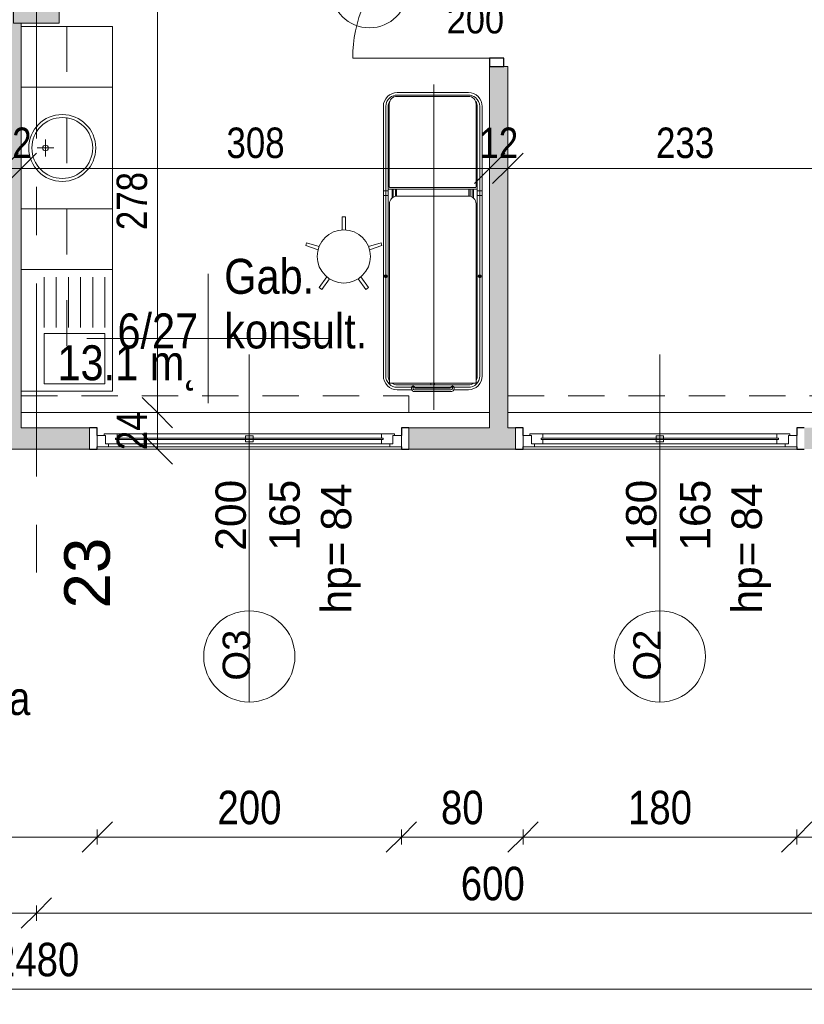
# Model space of a CAD drawing. Header units: centimetres. Extents: x -1631 to 21770, y -8842 to 3590.
# Tile 41 of 133: x -24 to 492, y -257 to 391. Entities that reach past the tile are written whole.
import ezdxf

# ---------------------------------------------------------------- set-up
doc = ezdxf.new("R2010")
doc.units = ezdxf.units.CM
for name, pattern in [('Dash', [60, 30, -30]), ('Oś', [222.25, 127, -31.75, 31.75, -31.75]), ('Ponad', [39.688, 23.813, -15.875])]:
    doc.linetypes.add(name, pattern=pattern)
for name, color, linetype, lineweight in [('A-ANNO-DIMS', 211, 'Continuous', 13), ('A-ANNO-DIMS-100', 211, 'Continuous', 13), ('A-ANNO-NOTE', 131, 'Continuous', 9), ('A-AREA-IDEN', 2, 'Continuous', 13), ('A-DETL-GENF', 92, 'Continuous', 9), ('A-DETL-MEDM', 33, 'Continuous', 13), ('A-DOOR', 31, 'Continuous', 13), ('A-FLOR-OVHD', 1, 'Ponad', 9), ('A-GENM', 13, 'Continuous', 9), ('A-GLAZ', 151, 'Continuous', 13), ('A-GLAZ-IDEN', 152, 'Continuous', 13), ('A-WALL', 113, 'Continuous', 13), ('A-WALL-PATT', 111, 'Continuous', 13), ('G-ANNO-TEXT', 231, 'Continuous', 13), ('I-FURN', 30, 'Continuous', 9), ('P-SANR-FIXT', 6, 'Continuous', 9), ('Q-SPCQ', 91, 'Continuous', 9), ('S-COLS', 52, 'Continuous', 13), ('S-GRID', 1, 'Continuous', 13), ('S-GRID-IDEN', 1, 'Continuous', 13)]:
    doc.layers.add(name, color=color, linetype=linetype, lineweight=lineweight)
doc.styles.add('Arial', font='arial.ttf', dxfattribs={"width": 0.9, "height": 18})
doc.styles.add('Arial Narrow', font='ARIALN.TTF', dxfattribs={"height": 22})
doc.styles.add('Arial Narrow_1', font='ARIALN.TTF', dxfattribs={"height": 22})
doc.styles.add('Arial Narrow_5', font='ARIALN.TTF', dxfattribs={"height": 20})
doc.styles.add('Arial_10', font='arial.ttf', dxfattribs={"height": 20})
doc.styles.add('Arial_11', font='arial.ttf', dxfattribs={"width": 0.85, "height": 23})
doc.styles.add('Arial_13', font='arial.ttf', dxfattribs={"height": 0.2})
doc.styles.add('Arial_7', font='arial.ttf', dxfattribs={"height": 30})
doc.styles.add('Arial_8', font='arial.ttf', dxfattribs={"height": 18})
doc.dimstyles.new('Diagonal_1_100__0_1_', dxfattribs={"dimscale": 30.48, "dimtxt": 22.515481, "dimasz": 0.656168, "dimexe": 0.164042, "dimexo": 0.0625, "dimgap": 0.065617, "dimtad": 1, "dimdec": 1, "dimrnd": 0.1, "dimdsep": 46, "dimtxsty": 'Arial Narrow_1', "dimblk1": 'OBLIQUE', "dimblk2": 'OBLIQUE', "dimsah": 1, "dimcen": 0.09, "dimazin": 0, "dimtfac": 1, "dimtdec": 4, "dimtix": 1, "dimtmove": 0, "dimatfit": 3, "dimfxl": 0, "dimtvp": 1, "dimtolj": 1, "dimtzin": 0, "dimarcsym": 0})
doc.dimstyles.new('Diagonal_1_100__0__wewnętrzne', dxfattribs={"dimscale": 30.48, "dimtxt": 20.468619, "dimasz": 0.656168, "dimexe": 0.164042, "dimexo": 0.0625, "dimgap": 0.032808, "dimtad": 1, "dimdec": 0, "dimdsep": 46, "dimtxsty": 'Arial Narrow_5', "dimblk1": 'OBLIQUE', "dimblk2": 'OBLIQUE', "dimsah": 1, "dimcen": 0.09, "dimazin": 0, "dimtfac": 1, "dimtdec": 4, "dimtix": 1, "dimtmove": 0, "dimatfit": 3, "dimfxl": 0, "dimtvp": 1, "dimtolj": 1, "dimtzin": 0, "dimarcsym": 0})

# ---------------------------------------------------------------- blocks, each defined once
blk = doc.blocks.new('M_Concrete-rengular-Column - 300 x 400mm-1795933-6_piętro IV __13_80 m_ - stan projektowany')
at = {"layer": 'S-COLS', "lineweight": 9}
blk.add_hatch(color=254, dxfattribs=at).paths.add_polyline_path([(15, -20), (15, 20), (-15, 20), (-15, -20)], flags=0)
for p, q in [((15, 20), (-15, 20)), ((-15, 20), (-15, -20)), ((15, -20), (15, 20)), ((-15, -20), (15, -20))]:
    blk.add_line(p, q, dxfattribs=at)
blk = doc.blocks.new('DRZWI 1S - automatyczna etykieta - Drzwi 90-2322410-6_piętro IV __13_80 m_ - stan projektowany')
at = {"layer": 'A-DETL-GENF'}
for p, q in [((-50.5, 3.5), (-45, 3.5)), ((-50.5, -6), (-50.5, 3.5)), ((-45, 3.5), (-45, -6)), ((45, 3.5), (50.5, 3.5)), ((45, -6), (45, 3.5)), ((50.5, 3.5), (50.5, -6)), ((-45, -6), (-50.5, -6)), ((50.5, -6), (45, -6))]:
    blk.add_line(p, q, dxfattribs=at)
at = {"layer": 'A-DETL-MEDM', "lineweight": 25}
for p, q in [((-50.5, -6), (-50.5, 3.5)), ((-50.5, 3.5), (-45, 3.5)), ((-45, 3.5), (-45, -6)), ((45, 3.5), (45, -6)), ((50.5, 3.5), (45, 3.5)), ((50.5, -6), (50.5, 3.5)), ((-45, -6), (-50.5, -6)), ((45, -6), (50.5, -6))]:
    blk.add_line(p, q, dxfattribs=at)
at = {"layer": 'A-DOOR'}
blk.add_line((45, -6), (45, -96), dxfattribs=at)
blk.add_arc((45, -6), 90, 180, 270, dxfattribs=at)
blk = doc.blocks.new('stół zabiegowy SZ-02 198x65 - stół zabiegowy SZ-02 198x65-V18-6_piętro IV __13_80 m_ - stan projektowany')
at = {"layer": 'Q-SPCQ'}
for p, q in [((74.99, 33.26), (-102.21, 33.26)), ((-36.68, 33.06), (-36.68, 30.26)), ((16.4, 33.26), (16.4, 30.06)), ((19.59, 33.26), (19.59, 30.06)), ((-107, -27.24), (-107, 28.76)), ((11.01, 29.26), (-106.5, 29.26)), ((74.99, 31.66), (-102.21, 31.66)), ((-102.21, 30.06), (74.99, 30.06)), ((20.59, 27.56), (14.77, 27.56)), ((20.59, 26.76), (15.34, 26.76)), ((20.59, -28.54), (20.59, 30.06)), ((21.58, 28.85), (21.58, -27.24)), ((76.59, 29.35), (22.08, 29.35)), ((23.59, 30.06), (23.59, 29.35)), ((64.59, 30.06), (64.59, 29.35)), ((67.59, 29.35), (67.59, 30.06)), ((-111.31, 24.16), (-111.31, 14.62)), ((-109.71, 24.16), (-109.71, 0.76)), ((-108.11, 24.16), (-108.11, -22.64)), ((15.89, 25.36), (20.59, 25.36)), ((16, 24.56), (20.59, 24.56)), ((16.01, -22.74), (16.01, 24.26)), ((81.59, -22.74), (81.59, 24.35)), ((82.49, 24.16), (82.49, -22.64)), ((84.09, 24.16), (84.09, -22.64)), ((-110.56, 14.76), (-109.71, 14.76)), ((-110.46, 13.66), (-109.11, 13.66)), ((-112.56, -11.24), (-112.56, 12.76)), ((-111.46, 12.66), (-111.46, -11.14)), ((-110.36, -10.84), (-110.36, 12.36)), ((-110.16, 12.56), (-109.71, 12.56)), ((-124.56, 0), (89.44, 0)), ((-109.71, 0.76), (-109.71, -22.64)), ((-108.11, 2.01), (-107, 2.01)), ((-108.11, -0.49), (-107, -0.49)), ((-110.46, -12.14), (-109.11, -12.14)), ((-110.16, -11.04), (-109.71, -11.04)), ((-111.31, -22.64), (-111.31, -13.09)), ((-110.56, -13.24), (-109.71, -13.24)), ((20.59, -25.24), (15.34, -25.24)), ((15.89, -23.84), (20.59, -23.84)), ((16, -23.04), (20.59, -23.04)), ((-106.5, -27.74), (11.01, -27.74)), ((-102.21, -28.54), (74.99, -28.54)), ((74.99, -30.14), (-102.21, -30.14)), ((74.99, -31.74), (-102.21, -31.74)), ((-36.68, -31.54), (-36.68, -28.74)), ((20.59, -26.04), (14.77, -26.04)), ((16.4, -31.74), (16.4, -28.54)), ((19.59, -31.74), (19.59, -28.54)), ((22.08, -27.74), (76.59, -27.74)), ((23.59, -28.54), (23.59, -27.82)), ((64.59, -28.54), (64.59, -27.82)), ((67.59, -27.82), (67.59, -28.54))]:
    blk.add_line(p, q, dxfattribs=at)
for centre, radius in [((-36.68, 31.66), 0.999), ((-36.68, 31.66), 0.727), ((-36.68, -30.14), 0.999), ((-36.68, -30.14), 0.727)]:
    blk.add_circle(centre, radius, dxfattribs=at)
for centre, radius, start, end in [((-102.21, 24.16), 9.1, 90, 180), ((74.99, 24.16), 9.1, 0, 90), ((-102.21, 24.16), 7.5, 90, 180), ((-102.21, 24.16), 5.9, 144.33019, 180), ((-106.5, 28.76), 0.5, 90, 180), ((-102.21, 24.16), 5.9, 90, 120.18467), ((11.01, 24.26), 5, 360, 90), ((22.08, 28.85), 0.5, 90, 180), ((74.99, 24.16), 7.5, 38.98915, 90), ((74.99, 24.16), 5.9, 55.77749, 90), ((76.59, 24.35), 5, 360, 90), ((74.99, 24.16), 7.5, 0, 38.75168), ((-110.56, 12.76), 2, 90, 180), ((-110.46, 12.66), 1, 90, 180), ((-109.95, 13.66), 1.13, 282.58342, 77.41658), ((-110.16, 12.36), 0.2, 90, 180), ((-110.56, -11.24), 2, 174.26083, 270), ((-110.46, -11.14), 1, 180, 270), ((-109.95, -12.14), 1.13, 282.58342, 77.41658), ((-102.21, -22.64), 9.1, 180, 270), ((-102.21, -22.64), 7.5, 180, 270), ((-102.21, -22.64), 5.9, 180, 215.66981), ((11.01, -22.74), 5, 270, 0), ((74.99, -22.64), 9.1, 270, 0), ((76.59, -22.74), 5, 270, 360), ((74.99, -22.64), 7.5, 321.24832, 0), ((-106.5, -27.24), 0.5, 180, 270), ((-102.21, -22.64), 5.9, 239.81533, 270), ((22.08, -27.24), 0.5, 180, 270), ((74.99, -22.64), 7.5, 270, 321.01085), ((74.99, -22.64), 5.9, 270, 304.22251)]:
    blk.add_arc(centre, radius, start, end, dxfattribs=at)
blk = doc.blocks.new('stołek obrotowy WG-03 śr_32cm - stołek obrotowy WG-03 śr_32cm-850736-6_piętro IV __13_80 m_ - stan projektowany')
at = {"layer": 'Q-SPCQ'}
for p, q in [((-1, 26.05), (-1.11, 17.46)), ((1, 26.05), (-1, 26.05)), ((1.11, 17.46), (1, 26.05)), ((-24.46, 9), (-25.08, 7.1)), ((-25.08, 7.1), (-16.95, 4.34)), ((-16.27, 6.45), (-24.46, 9)), ((24.46, 9), (16.27, 6.45)), ((16.95, 4.34), (25.08, 7.1)), ((25.08, 7.1), (24.46, 9)), ((-11.16, -13.48), (-16.12, -20.48)), ((-14.5, -21.66), (-9.37, -14.78)), ((9.37, -14.78), (14.5, -21.66)), ((16.12, -20.48), (11.16, -13.48)), ((-16.12, -20.48), (-14.5, -21.66)), ((14.5, -21.66), (16.12, -20.48))]:
    blk.add_line(p, q, dxfattribs=at)
blk.add_circle((0, 0), 17.5, dxfattribs=at)
blk = doc.blocks.new('Blat - Blat-2412019-6_piętro IV __13_80 m_ - stan projektowany')
at = {"layer": 'I-FURN', "linetype": 'Dash'}
for p, q in [((0, -30), (0, 0)), ((240, 0), (240, -30)), ((240, -30), (0, -30))]:
    blk.add_line(p, q, dxfattribs=at)
blk = doc.blocks.new('Blat - Blat-V4-6_piętro IV __13_80 m_ - stan projektowany')
at = {"layer": 'I-FURN'}
for p, q in [((0, -60), (0, 0)), ((80, 0), (80, -60)), ((80, -60), (0, -60))]:
    blk.add_line(p, q, dxfattribs=at)
blk = doc.blocks.new('Blat - Blat-2328140-6_piętro IV __13_80 m_ - stan projektowany')
at = {"layer": 'I-FURN'}
for p, q in [((0, -60), (0, 0)), ((40, 0), (40, -60)), ((40, -60), (0, -60))]:
    blk.add_line(p, q, dxfattribs=at)
blk = doc.blocks.new('umywalka okrągła d _44cm stal nierdzewna - Type 1-2178342-6_piętro IV __13_80 m_ - stan projektowany')
at = {"layer": 'P-SANR-FIXT'}
for p, q in [((12.5, 16.43), (12.5, 27.43)), ((7, 21.93), (18, 21.93))]:
    blk.add_line(p, q, dxfattribs=at)
for centre, radius in [((12.5, 33), 22), ((12.5, 33), 20), ((12.5, 21.93), 1.9)]:
    blk.add_circle(centre, radius, dxfattribs=at)
blk = doc.blocks.new('zlewozmywak jednokomorowy - Type 1-2430852-6_piętro IV __13_80 m_ - stan projektowany')
at = {"layer": 'A-GENM'}
for p, q in [((52.5, 66), (-27.5, 66)), ((-27.5, 66), (-27.5, 6)), ((52.5, 6), (52.5, 66)), ((10.5, 61), (-22.5, 61)), ((47.5, 61), (14.5, 61)), ((14.5, 61), (14.5, 21)), ((47.5, 21), (47.5, 61)), ((10.5, 53), (-22.5, 53)), ((10.5, 45), (-22.5, 45)), ((10.5, 37), (-22.5, 37)), ((10.5, 29), (-22.5, 29)), ((-22.5, 21), (10.5, 21)), ((14.5, 21), (47.5, 21))]:
    blk.add_line(p, q, dxfattribs=at)
blk = doc.blocks.new('Okno - automatyczna etykieta - 200x165 _projektowane_-2623157-6_piętro IV __13_80 m_ - stan projektowany')
at = {"layer": 'A-GLAZ'}
for p, q in [((-92.5, 5.5), (-100, 5.5)), ((-100, 5.5), (-100, -2)), ((-100, 5.5), (100, 5.5)), ((-87, 3.5), (-94.5, 3.5)), ((-94.5, 3.5), (-94.5, -2)), ((-94.5, -2), (-94.5, 3.5)), ((-94.5, 3.5), (-92.5, 3.5)), ((-92.5, 3.5), (-92.5, 5.5)), ((92.5, 5.5), (-92.5, 5.5)), ((88, 0.75), (-88, 0.75)), ((-88, 0.75), (-88, -0.25)), ((-88, -0.25), (-88, 0.75)), ((-88, 0.75), (-87, 0.75)), ((-87, 0.75), (-87, 3.5)), ((87, 3.5), (-87, 3.5)), ((2.5, 2.25), (-2.5, 2.25)), ((-2.5, 2.25), (-2.5, -1.75)), ((2.5, -1.75), (2.5, 2.25)), ((94.5, 3.5), (87, 3.5)), ((87, 3.5), (87, 0.75)), ((87, 0.75), (88, 0.75)), ((88, -0.25), (88, 0.75)), ((88, 0.75), (88, -0.25)), ((100, 5.5), (92.5, 5.5)), ((92.5, 5.5), (92.5, 3.5)), ((92.5, 3.5), (94.5, 3.5)), ((94.5, -2), (94.5, 3.5)), ((94.5, 3.5), (94.5, -2)), ((100, -2), (100, 5.5)), ((-100, -2), (-94.5, -2)), ((-94.5, -2), (-95.5, -2)), ((-95.5, -2), (-95.5, -3)), ((-95.5, -3), (-87, -3)), ((-88, -0.25), (88, -0.25)), ((-87, -0.25), (-88, -0.25)), ((-87, -3), (-87, -0.25)), ((87, -3), (-87, -3)), ((-2.5, -1.75), (2.5, -1.75)), ((87, -0.25), (87, -3)), ((88, -0.25), (87, -0.25)), ((87, -3), (95.5, -3)), ((95.5, -2), (94.5, -2)), ((94.5, -2), (100, -2)), ((95.5, -3), (95.5, -2))]:
    blk.add_line(p, q, dxfattribs=at)
blk = doc.blocks.new('Okno - automatyczna etykieta - 180x165 _projektowane_-2627857-6_piętro IV __13_80 m_ - stan projektowany')
at = {"layer": 'A-GLAZ'}
for p, q in [((-82.5, 5.5), (-90, 5.5)), ((-90, 5.5), (-90, -2)), ((-90, 5.5), (90, 5.5)), ((-77, 3.5), (-84.5, 3.5)), ((-84.5, 3.5), (-84.5, -2)), ((-84.5, -2), (-84.5, 3.5)), ((-84.5, 3.5), (-82.5, 3.5)), ((-82.5, 3.5), (-82.5, 5.5)), ((82.5, 5.5), (-82.5, 5.5)), ((78, 0.75), (-78, 0.75)), ((-78, 0.75), (-78, -0.25)), ((-78, -0.25), (-78, 0.75)), ((-78, 0.75), (-77, 0.75)), ((-77, 0.75), (-77, 3.5)), ((77, 3.5), (-77, 3.5)), ((2.5, 2.25), (-2.5, 2.25)), ((-2.5, 2.25), (-2.5, -1.75)), ((2.5, -1.75), (2.5, 2.25)), ((84.5, 3.5), (77, 3.5)), ((77, 3.5), (77, 0.75)), ((77, 0.75), (78, 0.75)), ((78, -0.25), (78, 0.75)), ((78, 0.75), (78, -0.25)), ((90, 5.5), (82.5, 5.5)), ((82.5, 5.5), (82.5, 3.5)), ((82.5, 3.5), (84.5, 3.5)), ((84.5, -2), (84.5, 3.5)), ((84.5, 3.5), (84.5, -2)), ((90, -2), (90, 5.5)), ((-90, -2), (-84.5, -2)), ((-84.5, -2), (-85.5, -2)), ((-85.5, -2), (-85.5, -3)), ((-85.5, -3), (-77, -3)), ((-78, -0.25), (78, -0.25)), ((-77, -0.25), (-78, -0.25)), ((-77, -3), (-77, -0.25)), ((77, -3), (-77, -3)), ((-2.5, -1.75), (2.5, -1.75)), ((77, -0.25), (77, -3)), ((78, -0.25), (77, -0.25)), ((77, -3), (85.5, -3)), ((85.5, -2), (84.5, -2)), ((84.5, -2), (90, -2)), ((85.5, -3), (85.5, -2))]:
    blk.add_line(p, q, dxfattribs=at)
blk = doc.blocks.new('DIMBLOCK1-6_piętro IV __13_80 m_ - stan projektowany')
at = {"layer": 'A-ANNO-DIMS-100', "transparency": 16777216}
for p, q in [((-1252.62, -246.77), (-1242.62, -236.77)), ((1227.38, -246.77), (1237.38, -236.77)), ((-1252.62, -241.77), (-1252.62, -251.77)), ((-1252.62, -246.77), (-1252.62, -241.77)), ((1227.38, -241.77), (1227.38, -251.77)), ((1227.38, -246.77), (1227.38, -241.77)), ((-1252.62, -246.77), (-1262.62, -256.77)), ((-1252.62, -246.77), (1227.38, -246.77)), ((1227.38, -246.77), (1217.38, -256.77))]:
    blk.add_line(p, q, dxfattribs=at)
at = {"layer": 'A-ANNO-DIMS-100', "color": 0, "transparency": 16777216, "insert": (-40.5, -216.33), "char_height": 22, "width": 66.9031, "attachment_point": 1, "line_spacing_factor": 0.974696, "style": 'Arial Narrow_1'}
blk.add_mtext('2480', dxfattribs=at)
blk = doc.blocks.new('_Oblique')
at = {"color": 0, "linetype": 'ByBlock', "lineweight": -2}
blk.add_line((-0.5, -0.5), (0.5, 0.5), dxfattribs=at)
blk = doc.blocks.new('DIMBLOCK4-6_piętro IV __13_80 m_ - stan projektowany')
at = {"layer": 'A-ANNO-DIMS-100', "transparency": 16777216}
for p, q in [((-12.62, -196.77), (-2.62, -186.77)), ((587.38, -196.77), (597.38, -186.77)), ((-12.62, -191.77), (-12.62, -201.77)), ((-12.62, -196.77), (-12.62, -191.77)), ((587.38, -191.77), (587.38, -201.77)), ((587.38, -196.77), (587.38, -191.77)), ((-12.62, -196.77), (-22.62, -206.77)), ((587.38, -196.77), (-12.62, -196.77)), ((587.38, -196.77), (577.38, -206.77))]:
    blk.add_line(p, q, dxfattribs=at)
at = {"layer": 'A-ANNO-DIMS-100', "color": 0, "transparency": 16777216, "insert": (266.47, -166.33), "char_height": 22, "width": 50.1774, "attachment_point": 1, "line_spacing_factor": 0.974696, "style": 'Arial Narrow_1'}
blk.add_mtext('600', dxfattribs=at)
blk = doc.blocks.new('DIMBLOCK5-6_piętro IV __13_80 m_ - stan projektowany')
at = {"layer": 'A-ANNO-DIMS-100', "transparency": 16777216}
for p, q in [((-612.62, -196.77), (-602.62, -186.77)), ((-12.62, -196.77), (-2.62, -186.77)), ((-612.62, -191.77), (-612.62, -201.77)), ((-612.62, -196.77), (-612.62, -191.77)), ((-12.62, -191.77), (-12.62, -201.77)), ((-12.62, -196.77), (-12.62, -191.77)), ((-612.62, -196.77), (-622.62, -206.77)), ((-12.62, -196.77), (-612.62, -196.77)), ((-12.62, -196.77), (-22.62, -206.77))]:
    blk.add_line(p, q, dxfattribs=at)
at = {"layer": 'A-ANNO-DIMS-100', "color": 0, "transparency": 16777216, "insert": (-333.53, -166.33), "char_height": 22, "width": 50.1774, "attachment_point": 1, "line_spacing_factor": 0.974696, "style": 'Arial Narrow_1'}
blk.add_mtext('600', dxfattribs=at)
blk = doc.blocks.new('DIMBLOCK94-6_piętro IV __13_80 m_ - stan projektowany')
at = {"layer": 'A-ANNO-DIMS-100', "transparency": 16777216}
for p, q in [((297.38, 292.9), (307.38, 302.9)), ((297.38, 287.9), (297.38, 297.9)), ((530.38, 292.9), (540.38, 302.9)), ((530.38, 287.9), (530.38, 297.9)), ((297.38, 292.9), (287.38, 282.9)), ((530.38, 292.9), (297.38, 292.9)), ((297.38, 292.9), (297.38, 287.9)), ((530.38, 292.9), (520.38, 282.9)), ((530.38, 292.9), (530.38, 287.9))]:
    blk.add_line(p, q, dxfattribs=at)
at = {"layer": 'A-ANNO-DIMS-100', "color": 0, "transparency": 16777216, "insert": (394.87, 319.75), "char_height": 20, "width": 45.6158, "attachment_point": 1, "line_spacing_factor": 0.974696, "style": 'Arial Narrow_5'}
blk.add_mtext('233', dxfattribs=at)
blk = doc.blocks.new('DIMBLOCK95-6_piętro IV __13_80 m_ - stan projektowany')
at = {"layer": 'A-ANNO-DIMS-100', "transparency": 16777216}
for p, q in [((285.38, 292.9), (295.38, 302.9)), ((285.38, 287.9), (285.38, 297.9)), ((297.38, 292.9), (307.38, 302.9)), ((297.38, 287.9), (297.38, 297.9)), ((285.38, 292.9), (275.38, 282.9)), ((297.38, 292.9), (285.38, 292.9)), ((285.38, 292.9), (285.38, 287.9)), ((297.38, 292.9), (287.38, 282.9)), ((297.38, 292.9), (297.38, 287.9))]:
    blk.add_line(p, q, dxfattribs=at)
at = {"layer": 'A-ANNO-DIMS-100', "color": 0, "transparency": 16777216, "insert": (278.71, 319.75), "char_height": 20, "width": 30.4105, "attachment_point": 1, "line_spacing_factor": 0.974696, "style": 'Arial Narrow_5'}
blk.add_mtext('12', dxfattribs=at)
blk = doc.blocks.new('DIMBLOCK96-6_piętro IV __13_80 m_ - stan projektowany')
at = {"layer": 'A-ANNO-DIMS-100', "transparency": 16777216}
for p, q in [((-22.62, 292.9), (-12.62, 302.9)), ((-22.62, 287.9), (-22.62, 297.9)), ((285.38, 292.9), (295.38, 302.9)), ((285.38, 287.9), (285.38, 297.9)), ((-22.62, 292.9), (-32.62, 282.9)), ((285.38, 292.9), (-22.62, 292.9)), ((-22.62, 292.9), (-22.62, 287.9)), ((285.38, 292.9), (275.38, 282.9)), ((285.38, 292.9), (285.38, 287.9))]:
    blk.add_line(p, q, dxfattribs=at)
at = {"layer": 'A-ANNO-DIMS-100', "color": 0, "transparency": 16777216, "insert": (112.37, 319.75), "char_height": 20, "width": 45.6158, "attachment_point": 1, "line_spacing_factor": 0.974696, "style": 'Arial Narrow_5'}
blk.add_mtext('308', dxfattribs=at)
blk = doc.blocks.new('DIMBLOCK97-6_piętro IV __13_80 m_ - stan projektowany')
at = {"layer": 'A-ANNO-DIMS-100', "transparency": 16777216}
for p, q in [((-34.62, 292.9), (-24.62, 302.9)), ((-34.62, 287.9), (-34.62, 297.9)), ((-22.62, 292.9), (-12.62, 302.9)), ((-22.62, 287.9), (-22.62, 297.9)), ((-34.62, 292.9), (-44.62, 282.9)), ((-22.62, 292.9), (-34.62, 292.9)), ((-34.62, 292.9), (-34.62, 287.9)), ((-22.62, 292.9), (-32.62, 282.9)), ((-22.62, 292.9), (-22.62, 287.9))]:
    blk.add_line(p, q, dxfattribs=at)
at = {"layer": 'A-ANNO-DIMS-100', "color": 0, "transparency": 16777216, "insert": (-41.29, 319.75), "char_height": 20, "width": 30.4105, "attachment_point": 1, "line_spacing_factor": 0.974696, "style": 'Arial Narrow_5'}
blk.add_mtext('12', dxfattribs=at)
blk = doc.blocks.new('DIMBLOCK160-6_piętro IV __13_80 m_ - stan projektowany')
at = {"layer": 'A-ANNO-DIMS-100', "transparency": 16777216}
for p, q in [((66.98, 132.33), (56.98, 142.33)), ((61.98, 132.33), (71.98, 132.33)), ((66.98, 132.33), (61.98, 132.33)), ((66.98, 108.33), (66.98, 132.33)), ((66.98, 132.33), (76.98, 122.33)), ((66.98, 108.33), (56.98, 118.33)), ((61.98, 108.33), (71.98, 108.33)), ((66.98, 108.33), (61.98, 108.33)), ((66.98, 108.33), (76.98, 98.33))]:
    blk.add_line(p, q, dxfattribs=at)
at = {"layer": 'A-ANNO-DIMS-100', "color": 0, "transparency": 16777216, "insert": (40.13, 107.65), "char_height": 20, "width": 30.4105, "attachment_point": 1, "rotation": 90, "line_spacing_factor": 0.974696, "style": 'Arial Narrow_5'}
blk.add_mtext('24', dxfattribs=at)
blk = doc.blocks.new('DIMBLOCK161-6_piętro IV __13_80 m_ - stan projektowany')
at = {"layer": 'A-ANNO-DIMS-100', "transparency": 16777216}
for p, q in [((66.98, 410.33), (56.98, 420.33)), ((71.98, 410.33), (61.98, 410.33)), ((66.98, 132.33), (66.98, 410.33)), ((66.98, 410.33), (76.98, 400.33)), ((66.98, 410.33), (71.98, 410.33)), ((66.98, 132.33), (56.98, 142.33)), ((61.98, 132.33), (71.98, 132.33)), ((66.98, 132.33), (61.98, 132.33)), ((66.98, 132.33), (76.98, 122.33))]:
    blk.add_line(p, q, dxfattribs=at)
at = {"layer": 'A-ANNO-DIMS-100', "color": 0, "transparency": 16777216, "insert": (40.13, 252.32), "char_height": 20, "width": 45.6158, "attachment_point": 1, "rotation": 90, "line_spacing_factor": 0.974696, "style": 'Arial Narrow_5'}
blk.add_mtext('278', dxfattribs=at)
blk = doc.blocks.new('METKA_POMIESZCZENIA2 - Rozbudowana krótka - bez ramki-2403173-6_piętro IV __13_80 m_ - stan projektowany')
at = {"layer": 'A-AREA-IDEN'}
for p, q in [((0, 0.425), (0, 0)), ((0.0976, 0), (-0.8, 0)), ((-0.8, 0), (0.8, 0)), ((0, 0), (0, -0.425))]:
    blk.add_line(p, q, dxfattribs=at)
blk = doc.blocks.new('DIMBLOCK250-6_piętro IV __13_80 m_ - stan projektowany')
at = {"layer": 'A-ANNO-DIMS-100', "transparency": 16777216}
for p, q in [((487.38, -146.77), (497.38, -136.77)), ((487.38, -141.77), (487.38, -151.77)), ((487.38, -146.77), (487.38, -141.77)), ((966.38, -146.77), (976.38, -136.77)), ((966.38, -141.77), (966.38, -151.77)), ((966.38, -146.77), (966.38, -141.77)), ((487.38, -146.77), (477.38, -156.77)), ((966.38, -146.77), (487.38, -146.77)), ((966.38, -146.77), (956.38, -156.77))]:
    blk.add_line(p, q, dxfattribs=at)
at = {"layer": 'A-ANNO-DIMS-100', "color": 0, "transparency": 16777216, "insert": (705.97, -116.33), "char_height": 22, "width": 50.1774, "attachment_point": 1, "line_spacing_factor": 0.974696, "style": 'Arial Narrow_1'}
blk.add_mtext('479', dxfattribs=at)
blk = doc.blocks.new('DIMBLOCK251-6_piętro IV __13_80 m_ - stan projektowany')
at = {"layer": 'A-ANNO-DIMS-100', "transparency": 16777216}
for p, q in [((307.38, -146.77), (317.38, -136.77)), ((307.38, -141.77), (307.38, -151.77)), ((307.38, -146.77), (307.38, -141.77)), ((487.38, -146.77), (497.38, -136.77)), ((487.38, -141.77), (487.38, -151.77)), ((487.38, -146.77), (487.38, -141.77)), ((307.38, -146.77), (297.38, -156.77)), ((487.38, -146.77), (307.38, -146.77)), ((487.38, -146.77), (477.38, -156.77))]:
    blk.add_line(p, q, dxfattribs=at)
at = {"layer": 'A-ANNO-DIMS-100', "color": 0, "transparency": 16777216, "insert": (376.47, -116.33), "char_height": 22, "width": 50.1774, "attachment_point": 1, "line_spacing_factor": 0.974696, "style": 'Arial Narrow_1'}
blk.add_mtext('180', dxfattribs=at)
blk = doc.blocks.new('DIMBLOCK252-6_piętro IV __13_80 m_ - stan projektowany')
at = {"layer": 'A-ANNO-DIMS-100', "transparency": 16777216}
for p, q in [((227.38, -146.77), (237.38, -136.77)), ((227.38, -141.77), (227.38, -151.77)), ((227.38, -146.77), (227.38, -141.77)), ((307.38, -146.77), (317.38, -136.77)), ((307.38, -141.77), (307.38, -151.77)), ((307.38, -146.77), (307.38, -141.77)), ((227.38, -146.77), (217.38, -156.77)), ((307.38, -146.77), (227.38, -146.77)), ((307.38, -146.77), (297.38, -156.77))]:
    blk.add_line(p, q, dxfattribs=at)
at = {"layer": 'A-ANNO-DIMS-100', "color": 0, "transparency": 16777216, "insert": (253.44, -116.33), "char_height": 22, "width": 33.4516, "attachment_point": 1, "line_spacing_factor": 0.974696, "style": 'Arial Narrow_1'}
blk.add_mtext('80', dxfattribs=at)
blk = doc.blocks.new('DIMBLOCK253-6_piętro IV __13_80 m_ - stan projektowany')
at = {"layer": 'A-ANNO-DIMS-100', "transparency": 16777216}
for p, q in [((27.38, -146.77), (37.38, -136.77)), ((27.38, -141.77), (27.38, -151.77)), ((27.38, -146.77), (27.38, -141.77)), ((227.38, -146.77), (237.38, -136.77)), ((227.38, -141.77), (227.38, -151.77)), ((227.38, -146.77), (227.38, -141.77)), ((27.38, -146.77), (17.38, -156.77)), ((227.38, -146.77), (27.38, -146.77)), ((227.38, -146.77), (217.38, -156.77))]:
    blk.add_line(p, q, dxfattribs=at)
at = {"layer": 'A-ANNO-DIMS-100', "color": 0, "transparency": 16777216, "insert": (106.47, -116.33), "char_height": 22, "width": 50.1774, "attachment_point": 1, "line_spacing_factor": 0.974696, "style": 'Arial Narrow_1'}
blk.add_mtext('200', dxfattribs=at)
blk = doc.blocks.new('DIMBLOCK254-6_piętro IV __13_80 m_ - stan projektowany')
at = {"layer": 'A-ANNO-DIMS-100', "transparency": 16777216}
for p, q in [((-332.62, -146.77), (-322.62, -136.77)), ((-332.62, -141.77), (-332.62, -151.77)), ((-332.62, -146.77), (-332.62, -141.77)), ((27.38, -146.77), (37.38, -136.77)), ((27.38, -141.77), (27.38, -151.77)), ((27.38, -146.77), (27.38, -141.77)), ((-332.62, -146.77), (-342.62, -156.77)), ((27.38, -146.77), (-332.62, -146.77)), ((27.38, -146.77), (17.38, -156.77))]:
    blk.add_line(p, q, dxfattribs=at)
at = {"layer": 'A-ANNO-DIMS-100', "color": 0, "transparency": 16777216, "insert": (-173.53, -116.33), "char_height": 22, "width": 50.1774, "attachment_point": 1, "line_spacing_factor": 0.974696, "style": 'Arial Narrow_1'}
blk.add_mtext('360', dxfattribs=at)
blk = doc.blocks.new('Okno_LD_typ 100 - metka _ wys_parapetu-2491833-6_piętro IV __13_80 m_ - stan projektowany')
at = {"layer": 'A-GLAZ-IDEN'}
blk.add_line((0, 1.8925), (0, -0.3919), dxfattribs=at)
blk.add_circle((0, -0.0919), 0.3, dxfattribs=at)
at = {"layer": 'A-GLAZ-IDEN', "insert": (0.4711, 0.6634), "char_height": 0.2, "width": 0.48783, "attachment_point": 3, "rotation": 90, "line_spacing_factor": 0.936439, "style": 'Arial_13', "bg_fill": 3, "box_fill_scale": 1.25, "bg_fill_color": 256, "bg_fill_true_color": 13158600, "bg_fill_transparency": 0}
blk.add_mtext('\\pt1.27,2.54,3.81,5.08,6.35,7.62,8.89,10.16,11.43,12.7,13.97,15.24,16.51,17.78,19.05,20.32,21.59,22.86,24.13,25.4,26.67,27.94,29.21,30.48,31.75,33.02,34.29,35.56,36.83,38.1,39.37,40.64;hp= ', dxfattribs=at)

msp = doc.modelspace()

# ---------------------------------------------------------------- hatches: boundary and pattern name
at = {"layer": 'A-WALL-PATT'}
h = msp.add_hatch(color=9, dxfattribs=at)
h.paths.add_polyline_path([(-22.62, 122.33), (-22.62, 388.33), (-27.62, 388.33), (-27.62, 428.33), (-22.62, 428.33), (-22.62, 465.83), (-34.62, 465.83), (-34.62, 122.33)], flags=0)
h.paths.add_polyline_path([(-34.62, 566.83), (-22.62, 566.83), (-22.62, 873.33), (-27.62, 873.33), (-27.62, 903.33), (-22.62, 903.33), (-22.62, 908.33), (-34.62, 908.33), (-34.62, 625.33)], flags=0)
h = msp.add_hatch(color=9, dxfattribs=at)
h.paths.add_polyline_path([(297.38, 122.33), (297.38, 359.83), (285.38, 359.83), (285.38, 122.33)], flags=0)
h.paths.add_polyline_path([(294.88, 460.83), (297.38, 460.83), (297.38, 466.83), (285.38, 466.83), (285.38, 460.83)], flags=0)
h.paths.add_polyline_path([(297.38, 567.83), (297.38, 684.83), (285.38, 684.83), (285.38, 567.83), (294.88, 567.83)], flags=0)
h.paths.add_polyline_path([(285.38, 785.83), (297.38, 785.83), (297.38, 797.33), (285.38, 797.33), (285.38, 788.28)], flags=0)
h = msp.add_hatch(color=9, dxfattribs=at)
h.paths.add_polyline_path([(-537.36, 108.33), (-532.62, 108.33), (-532.62, 122.33), (-552.62, 122.33), (-552.62, 108.33)], flags=0)
h.paths.add_polyline_path([(-327.62, 108.33), (-257.62, 108.33), (-257.62, 122.33), (-327.62, 122.33)], flags=0)
h.paths.add_polyline_path([(-47.62, 108.33), (22.38, 108.33), (22.38, 122.33), (-47.62, 122.33)], flags=0)
h.paths.add_polyline_path([(232.38, 108.33), (302.38, 108.33), (302.38, 122.33), (232.38, 122.33)], flags=0)
h.paths.add_polyline_path([(492.38, 108.33), (527.38, 108.33), (527.38, 122.33), (492.38, 122.33)], flags=0)

# ---------------------------------------------------------------- linework, layer by layer
at = {"layer": 'A-ANNO-NOTE', "lineweight": 13}
msp.add_circle((206.38, 410.33), 25, dxfattribs=at)
at = {"layer": 'A-FLOR-OVHD'}
for p, q in [((-22.62, 143.33), (232.38, 143.33)), ((232.38, 132.33), (232.38, 143.33)), ((297.38, 143.33), (527.38, 143.33))]:
    msp.add_line(p, q, dxfattribs=at)
at = {"layer": 'A-WALL', "lineweight": 9}
for p, q in [((-22.62, 122.33), (-22.62, 388.33)), ((285.38, 359.83), (285.38, 122.33)), ((297.38, 359.83), (294.88, 359.83)), ((297.38, 122.33), (297.38, 359.83)), ((-22.62, 132.33), (285.38, 132.33)), ((297.38, 132.33), (530.38, 132.33)), ((22.38, 122.33), (-22.62, 122.33)), ((285.38, 122.33), (232.38, 122.33)), ((302.38, 122.33), (297.38, 122.33)), ((-47.62, 108.33), (22.38, 108.33)), ((227.38, 108.33), (27.38, 108.33)), ((232.38, 108.33), (302.38, 108.33)), ((487.38, 108.33), (307.38, 108.33))]:
    msp.add_line(p, q, dxfattribs=at)
at = {"layer": 'A-WALL'}
for p, q in [((22.38, 108.33), (22.38, 122.33)), ((232.38, 122.33), (232.38, 108.33)), ((302.38, 108.33), (302.38, 122.33))]:
    msp.add_line(p, q, dxfattribs=at)
at = {"layer": 'A-WALL', "color": 7, "lineweight": 25}
for p, q in [((27.38, 122.33), (22.38, 122.33)), ((27.38, 117.33), (27.38, 122.33)), ((232.38, 122.33), (227.38, 122.33)), ((227.38, 122.33), (227.38, 117.33)), ((307.38, 122.33), (302.38, 122.33)), ((307.38, 117.33), (307.38, 122.33)), ((492.38, 122.33), (487.38, 122.33)), ((487.38, 122.33), (487.38, 117.33)), ((22.38, 108.33), (27.38, 108.33)), ((27.38, 108.33), (27.38, 109.83)), ((227.38, 109.83), (227.38, 108.33)), ((227.38, 108.33), (232.38, 108.33)), ((302.38, 108.33), (307.38, 108.33)), ((307.38, 108.33), (307.38, 109.83)), ((487.38, 109.83), (487.38, 108.33)), ((487.38, 108.33), (492.38, 108.33))]:
    msp.add_line(p, q, dxfattribs=at)
at = {"layer": 'S-GRID', "linetype": 'Oś'}
msp.add_line((-12.62, 2884.27), (-12.62, 27.13), dxfattribs=at)

# ---------------------------------------------------------------- block references
at = {"layer": 'A-AREA-IDEN', "xscale": 99.99999999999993, "yscale": 99.99999999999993, "zscale": 99.99999999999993}
msp.add_blockref('METKA_POMIESZCZENIA2 - Rozbudowana krótka - bez ramki-2403173-6_piętro IV __13_80 m_ - stan projektowany', (100.43, 180.98), dxfattribs=at)
at = {"layer": 'A-DOOR', "rotation": 269.9999999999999}
msp.add_blockref('DRZWI 1S - automatyczna etykieta - Drzwi 90-2322410-6_piętro IV __13_80 m_ - stan projektowany', (291.38, 410.33), dxfattribs=at)
at = {"layer": 'A-GENM', "rotation": 269.9999999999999}
msp.add_blockref('zlewozmywak jednokomorowy - Type 1-2430852-6_piętro IV __13_80 m_ - stan projektowany', (-28.62, 198.83), dxfattribs=at)
at = {"layer": 'A-GLAZ', "rotation": 180}
for name, p in [('Okno - automatyczna etykieta - 200x165 _projektowane_-2623157-6_piętro IV __13_80 m_ - stan projektowany', (127.38, 115.33)), ('Okno - automatyczna etykieta - 180x165 _projektowane_-2627857-6_piętro IV __13_80 m_ - stan projektowany', (397.38, 115.33))]:
    msp.add_blockref(name, p, dxfattribs=at)
at = {"layer": 'I-FURN', "linetype": 'Dash', "rotation": 90.00000000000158}
msp.add_blockref('Blat - Blat-2412019-6_piętro IV __13_80 m_ - stan projektowany', (-22.62, 146.33), dxfattribs=at)
at = {"layer": 'I-FURN', "rotation": 90.00000000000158}
for name, p in [('Blat - Blat-2328140-6_piętro IV __13_80 m_ - stan projektowany', (-22.62, 346.33)), ('Blat - Blat-V4-6_piętro IV __13_80 m_ - stan projektowany', (-22.62, 266.33)), ('Blat - Blat-2328140-6_piętro IV __13_80 m_ - stan projektowany', (-22.62, 226.33)), ('Blat - Blat-V4-6_piętro IV __13_80 m_ - stan projektowany', (-22.62, 146.33))]:
    msp.add_blockref(name, p, dxfattribs=at)
at = {"layer": 'P-SANR-FIXT', "rotation": 269.9999999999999}
msp.add_blockref('umywalka okrągła d _44cm stal nierdzewna - Type 1-2178342-6_piętro IV __13_80 m_ - stan projektowany', (-28.62, 318.83), dxfattribs=at)
at = {"layer": 'Q-SPCQ', "rotation": 90.00000000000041}
msp.add_blockref('stół zabiegowy SZ-02 198x65 - stół zabiegowy SZ-02 198x65-V18-6_piętro IV __13_80 m_ - stan projektowany', (248.79, 258.67), dxfattribs=at)
at = {"layer": 'Q-SPCQ'}
msp.add_blockref('stołek obrotowy WG-03 śr_32cm - stołek obrotowy WG-03 śr_32cm-850736-6_piętro IV __13_80 m_ - stan projektowany', (189.55, 235.03), dxfattribs=at)
at = {"layer": 'S-COLS', "lineweight": 9}
msp.add_blockref('M_Concrete-rengular-Column - 300 x 400mm-1795933-6_piętro IV __13_80 m_ - stan projektowany', (-12.62, 408.33), dxfattribs=at)

# ---------------------------------------------------------------- texts
at = {"layer": 'A-ANNO-NOTE', "lineweight": 211, "insert": (276.05, 390.56), "char_height": 18, "width": 38.07, "attachment_point": 5, "line_spacing_factor": 0.936439, "style": 'Arial'}
msp.add_mtext('\\pt114.3,228.6,342.9,457.2,571.5,685.8,800.1,914.4,1028.7,1143,1257.3,1371.6,1485.9,1600.2,1714.5,1828.8,1943.1,2057.4,2171.7,2286,2400.3,2514.6,2628.9,2743.2,2857.5,2971.8,3086.1,3200.4,3314.7,3429,3543.3,3657.6;200', dxfattribs=at)
at = {"layer": 'A-AREA-IDEN', "char_height": 23, "line_spacing_factor": 0.936439, "style": 'Arial_11'}
for s, insert, width, attachment_point in [('\\pt84.99995,169.9999,255.00008,340.00003,424.99998,509.99993,595.00011,680.00006,765.00001,849.99996,934.99991,1020.00009,1105.00004,1189.99999,1274.99994,1359.99989,1445.00007,1530.00002,1614.99997,1699.99992,1785.0001,1870.00005,1955,2039.99995,2124.9999,2210.00008,2295.00003,2379.99998,2464.99993,2550.00011,2635.00006,2720.00001;Gab.\\Pkonsult.', (110.86, 174.2), 93.33, 7), ('\\pt84.99995,169.9999,255.00008,340.00003,424.99998,509.99993,595.00011,680.00006,765.00001,849.99996,934.99991,1020.00009,1105.00004,1189.99999,1274.99994,1359.99989,1445.00007,1530.00002,1614.99997,1699.99992,1785.0001,1870.00005,1955,2039.99995,2124.9999,2210.00008,2295.00003,2379.99998,2464.99993,2550.00011,2635.00006,2720.00001;6/27', (93.78, 174.2), 52.87, 9), ('\\pt84.99995,169.9999,255.00008,340.00003,424.99998,509.99993,595.00011,680.00006,765.00001,849.99996,934.99991,1020.00009,1105.00004,1189.99999,1274.99994,1359.99989,1445.00007,1530.00002,1614.99997,1699.99992,1785.0001,1870.00005,1955,2039.99995,2124.9999,2210.00008,2295.00003,2379.99998,2464.99993,2550.00011,2635.00006,2720.00001;13.1 m˛', (93.78, 176.59), 91.63, 3)]:
    msp.add_mtext(s, dxfattribs=dict(at, insert=insert, width=width, attachment_point=attachment_point))
at = {"layer": 'G-ANNO-TEXT', "color": 1, "insert": (-309.4, 25.09), "char_height": 22, "width": 344.6, "attachment_point": 1, "line_spacing_factor": 0.949189, "style": 'Arial Narrow'}
msp.add_mtext('\\pt127.00006,253.9999,380.99996,508.00002,635.00008,761.99992,888.99998,1016.00004,1143.0001,1269.99994,1397,1524.00006,1650.9999,1777.99996,1905.00002,2032.00008,2158.99992,2285.99998,2413.00004,2540.0001,2666.99994,2794,2921.00006,3047.9999,3174.99996,3302.00002,3429.00008,3555.99992,3682.99998,3810.00004,3937.0001,4063.99994;należy uwzględnić zastosowanie wełny mineralnej w pasie 2 m na elewacji', dxfattribs=at)
at = {"layer": 'S-GRID-IDEN', "insert": (20.88, 26.79), "char_height": 30, "width": 48.3, "attachment_point": 5, "rotation": 90, "line_spacing_factor": 0.936439, "style": 'Arial_7'}
msp.add_mtext('\\pt126.9999,254.0001,381,507.9999,635.0001,762,888.9999,1016.0001,1143,1269.9999,1397.0001,1524,1650.9999,1778.0001,1905,2031.9999,2159.0001,2286,2412.9999,2540.0001,2667,2793.9999,2921.0001,3048,3174.9999,3302.0001,3429,3555.9999,3683.0001,3810,3936.9999,4064.0001;23', dxfattribs=at)

# ---------------------------------------------------------------- dimensions: what is measured, and where the dimension line sits
at = {"layer": 'A-ANNO-DIMS'}
for base, p1, p2, angle, dimstyle, override, picture, middle in [((66.98, 410.33), (61.98, 132.33), (71.98, 410.33), 90, 'Diagonal_1_100__0__wewnętrzne', {"dimpost": '<>', "dimfxl": 278.179798}, 'DIMBLOCK161-6_piętro IV __13_80 m_ - stan projektowany', (55.77, 271.33)), ((66.98, 132.33), (61.98, 108.33), (61.98, 132.33), 90, 'Diagonal_1_100__0__wewnętrzne', {"dimpost": '<>', "dimfxl": 24}, 'DIMBLOCK160-6_piętro IV __13_80 m_ - stan projektowany', (55.94, 120.33)), ((-332.62, -146.77), (27.38, -141.77), (-332.62, -141.77), 0, 'Diagonal_1_100__0_1_', {"dimpost": '<>', "dimfxl": 360}, 'DIMBLOCK254-6_piętro IV __13_80 m_ - stan projektowany', (-152.62, -133.53)), ((27.38, -146.77), (227.38, -141.77), (27.38, -141.77), 0, 'Diagonal_1_100__0_1_', {"dimpost": '<>', "dimfxl": 200}, 'DIMBLOCK253-6_piętro IV __13_80 m_ - stan projektowany', (127.38, -133.53)), ((227.38, -146.77), (307.38, -141.77), (227.38, -141.77), 0, 'Diagonal_1_100__0_1_', {"dimpost": '<>', "dimfxl": 80}, 'DIMBLOCK252-6_piętro IV __13_80 m_ - stan projektowany', (267.38, -133.53)), ((307.38, -146.77), (487.38, -141.77), (307.38, -141.77), 0, 'Diagonal_1_100__0_1_', {"dimpost": '<>', "dimfxl": 180}, 'DIMBLOCK251-6_piętro IV __13_80 m_ - stan projektowany', (397.38, -133.53)), ((487.38, -146.77), (966.38, -141.77), (487.38, -141.77), 0, 'Diagonal_1_100__0_1_', {"dimpost": '<>', "dimfxl": 479}, 'DIMBLOCK250-6_piętro IV __13_80 m_ - stan projektowany', (726.88, -133.53))]:
    dim = msp.add_linear_dim(base=base, p1=p1, p2=p2, angle=angle, dimstyle=dimstyle, override=override, dxfattribs=at)
    dim.commit()
    dim.dimension.update_dxf_attribs({"geometry": picture, "text_midpoint": middle})
for base, p1, p2, dimstyle, override, picture, middle in [((-34.62, 292.9), (-22.62, 287.9), (-34.62, 287.9), 'Diagonal_1_100__0__wewnętrzne', {"dimpost": '<>', "dimfxl": 12}, 'DIMBLOCK97-6_piętro IV __13_80 m_ - stan projektowany', (-28.62, 303.94)), ((-22.62, 292.9), (285.38, 287.9), (-22.62, 287.9), 'Diagonal_1_100__0__wewnętrzne', {"dimpost": '<>', "dimfxl": 308}, 'DIMBLOCK96-6_piętro IV __13_80 m_ - stan projektowany', (131.38, 304.11)), ((285.38, 292.9), (297.38, 287.9), (285.38, 287.9), 'Diagonal_1_100__0__wewnętrzne', {"dimpost": '<>', "dimfxl": 12}, 'DIMBLOCK95-6_piętro IV __13_80 m_ - stan projektowany', (291.38, 303.94)), ((297.38, 292.9), (530.38, 287.9), (297.38, 287.9), 'Diagonal_1_100__0__wewnętrzne', {"dimpost": '<>', "dimfxl": 233}, 'DIMBLOCK94-6_piętro IV __13_80 m_ - stan projektowany', (413.88, 304.11)), ((-612.62, -196.77), (-12.62, -191.77), (-612.62, -191.77), 'Diagonal_1_100__0_1_', {"dimpost": '<>', "dimfxl": 600}, 'DIMBLOCK5-6_piętro IV __13_80 m_ - stan projektowany', (-312.62, -183.53)), ((-12.62, -196.77), (587.38, -191.77), (-12.62, -191.77), 'Diagonal_1_100__0_1_', {"dimpost": '<>', "dimfxl": 600}, 'DIMBLOCK4-6_piętro IV __13_80 m_ - stan projektowany', (287.38, -183.53)), ((1227.38, -246.77), (-1252.62, -241.77), (1227.38, -241.77), 'Diagonal_1_100__0_1_', {"dimpost": '<>', "dimfxl": 2480}, 'DIMBLOCK1-6_piętro IV __13_80 m_ - stan projektowany', (-12.62, -233.53))]:
    dim = msp.add_linear_dim(base=base, p1=p1, p2=p2, dimstyle=dimstyle, override=override, dxfattribs=at)
    dim.commit()
    dim.dimension.update_dxf_attribs({"geometry": picture, "text_midpoint": middle})

# ---------------------------------------------------------------- next in the draw order: block references
at = {"layer": 'A-GLAZ-IDEN', "xscale": 99.99999999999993, "yscale": 99.99999999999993, "zscale": 99.99999999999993}
for p in [(127.38, -18.79), (397.38, -18.79)]:
    msp.add_blockref('Okno_LD_typ 100 - metka _ wys_parapetu-2491833-6_piętro IV __13_80 m_ - stan projektowany', p, dxfattribs=at)

# ---------------------------------------------------------------- next in the draw order: texts
at = {"layer": 'A-GLAZ-IDEN', "rotation": 90, "line_spacing_factor": 0.936439}
for s, insert, char_height, width, attachment_point, style in [('\\pt127,254,381,508,635,762,889,1016,1143,1270,1397,1524,1651,1778,1905,2032,2159,2286,2413,2540,2667,2794,2921,3048,3175,3302,3429,3556,3683,3810,3937,4064;200', (115.26, 64.84), 20, 48.3, 5, 'Arial_10'), ('\\pt127,254,381,508,635,762,889,1016,1143,1270,1397,1524,1651,1778,1905,2032,2159,2286,2413,2540,2667,2794,2921,3048,3175,3302,3429,3556,3683,3810,3937,4064;165', (150.7, 64.84), 20, 48.3, 5, 'Arial_10'), ('\\pt127,254,381,508,635,762,889,1016,1143,1270,1397,1524,1651,1778,1905,2032,2159,2286,2413,2540,2667,2794,2921,3048,3175,3302,3429,3556,3683,3810,3937,4064;180', (385.26, 64.84), 20, 48.3, 5, 'Arial_10'), ('\\pt127,254,381,508,635,762,889,1016,1143,1270,1397,1524,1651,1778,1905,2032,2159,2286,2413,2540,2667,2794,2921,3048,3175,3302,3429,3556,3683,3810,3937,4064;165', (420.7, 64.84), 20, 48.3, 5, 'Arial_10'), ('\\pt127,254,381,508,635,762,889,1016,1143,1270,1397,1524,1651,1778,1905,2032,2159,2286,2413,2540,2667,2794,2921,3048,3175,3302,3429,3556,3683,3810,3937,4064;84', (174.49, 54.73), 20, 32.4, 1, 'Arial_10'), ('\\pt127,254,381,508,635,762,889,1016,1143,1270,1397,1524,1651,1778,1905,2032,2159,2286,2413,2540,2667,2794,2921,3048,3175,3302,3429,3556,3683,3810,3937,4064;84', (444.49, 54.73), 20, 32.4, 1, 'Arial_10'), ('\\pt127.00008,253.99998,381.00006,507.99996,635.00004,761.99994,889.00002,1015.99992,1143,1270.00008,1396.99998,1524.00006,1650.99996,1778.00004,1904.99994,2032.00002,2158.99992,2286,2413.00008,2539.99998,2667.00006,2793.99996,2921.00004,3047.99994,3175.00002,3301.99992,3429,3556.00008,3682.99998,3810.00006,3936.99996,4064.00004;O3', (118.99, -27.17), 18, 33.7, 5, 'Arial_8'), ('\\pt127.00008,253.99998,381.00006,507.99996,635.00004,761.99994,889.00002,1015.99992,1143,1270.00008,1396.99998,1524.00006,1650.99996,1778.00004,1904.99994,2032.00002,2158.99992,2286,2413.00008,2539.99998,2667.00006,2793.99996,2921.00004,3047.99994,3175.00002,3301.99992,3429,3556.00008,3682.99998,3810.00006,3936.99996,4064.00004;O2', (388.99, -27.17), 18, 33.7, 5, 'Arial_8')]:
    msp.add_mtext(s, dxfattribs=dict(at, insert=insert, char_height=char_height, width=width, attachment_point=attachment_point, style=style))

doc.saveas('drawing.dxf')
